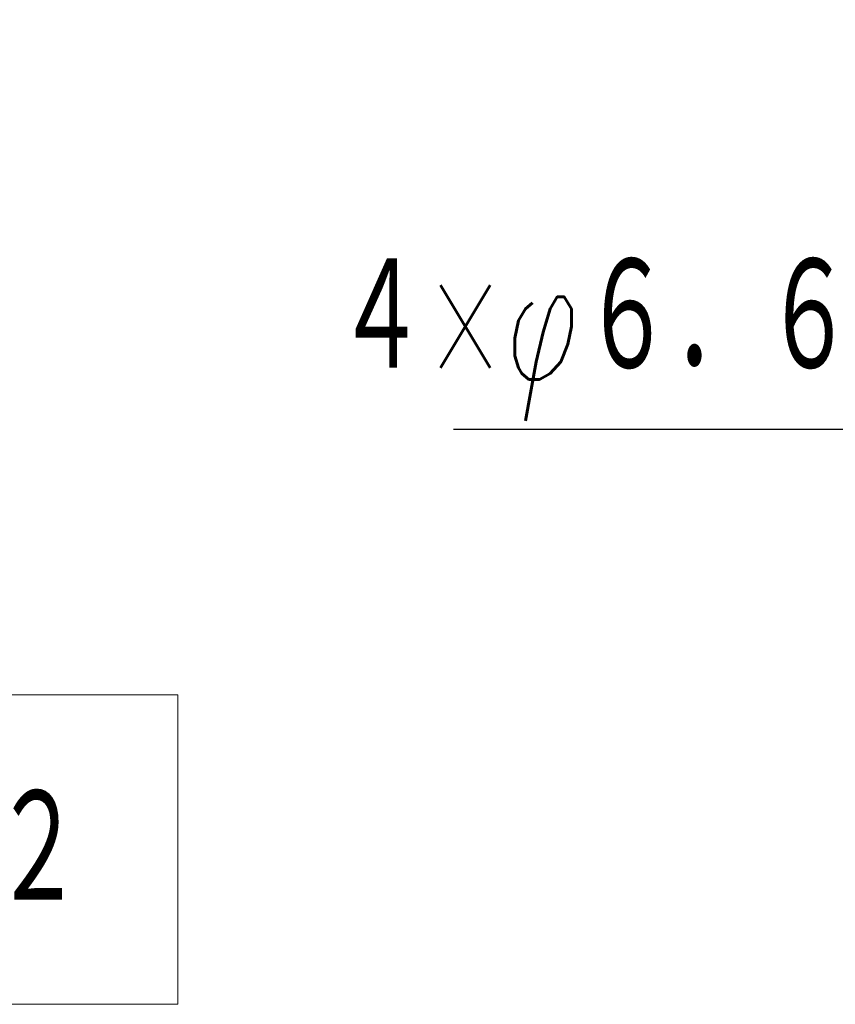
# Model space of a CAD drawing. Header units: millimetres. Extents: x 0 to 1071, y 0 to 742.
# Tile 107 of 130: x 663 to 721, y 418 to 487. Entities that reach past the tile are written whole.
import ezdxf

# ---------------------------------------------------------------- set-up
doc = ezdxf.new("R2010")
doc.units = ezdxf.units.MM
doc.header["$LTSCALE"] = 0.454724
doc.layers.add('NoLayerName_001', color=7, linetype='Continuous')
doc.styles.get("Standard").update_dxf_attribs({"font": 'txt', "bigfont": 'extfont2'})
doc.dimstyles.get("Standard").update_dxf_attribs({"dimtxt": 2.5, "dimasz": 2.5, "dimexe": 1, "dimexo": 1, "dimtad": 1, "dimdec": 3, "dimzin": 0, "dimdsep": 46, "dimtxsty": 'Standard', "dimcen": 2.5, "dimadec": 3, "dimazin": 0, "dimtfac": 0.75, "dimtdec": 3, "dimtmove": 0, "dimatfit": 3, "dimfxl": 1, "dimarcsym": 0})

# ---------------------------------------------------------------- blocks, each defined once
blk = doc.blocks.new('DIM_0004')
at = {"color": 3, "linetype": 'Continuous', "lineweight": 13}
blk.add_lwpolyline([(17.163, 0), (75.788, 0), (75.788, 21.875), (17.163, 21.875)], close=True, dxfattribs=at)
at = {"color": 3, "linetype": 'Continuous', "lineweight": 13, "width": 0.666667}
blk.add_text('０．０２', height=8.75, dxfattribs=at).set_placement((43.413, 6.563))

msp = doc.modelspace()

# ---------------------------------------------------------------- block references
at = {"layer": 'NoLayerName_001', "color": 3, "linetype": 'Continuous', "lineweight": 13}
msp.add_blockref('DIM_0004', (598.898254, 417.592865), dxfattribs=at)

# ---------------------------------------------------------------- texts
at = {"layer": 'NoLayerName_001', "color": 3, "linetype": 'Continuous', "lineweight": 13, "insert": (722.5, 458.839453), "char_height": 8.75, "attachment_point": 9, "line_spacing_factor": 0.771429}
msp.add_mtext('\\A1;\\W0.6667;４×φ６．６', dxfattribs=at)

# ---------------------------------------------------------------- leaders
at = {"layer": 'NoLayerName_001', "color": 3, "linetype": 'Continuous', "lineweight": 13, "annotation_type": 0, "has_hookline": 1, "hookline_direction": 1, "text_width": 28.33475}
msp.add_leader([(731.347918, 487.184114), (726.875, 458.214453), (723.125, 458.214453)], dimstyle='Standard', override={"dimtxt": 8.75, "dimasz": 3.75, "dimldrblk": 'OPEN30'}, dxfattribs=at)

doc.saveas('drawing.dxf')
